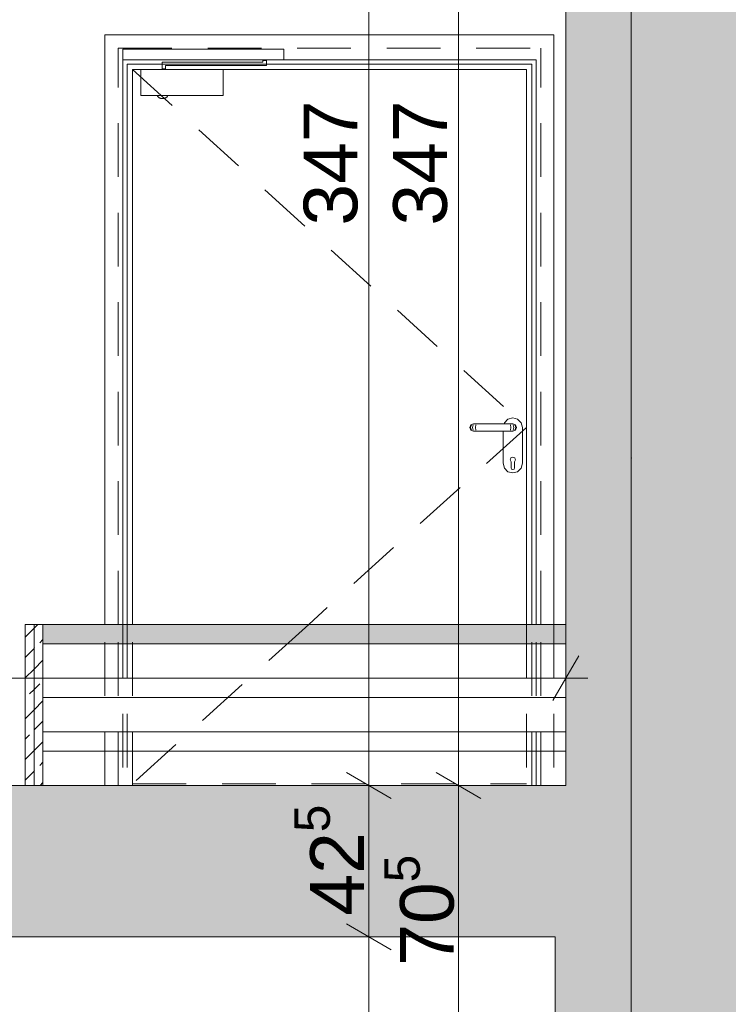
# Paper-space layout 'A-42 PRZEKRÓJ A-A' of a CAD drawing. Header units: millimetres. Extents: x 0 to 1114, y -5 to 726.
# Tile 46 of 92: x 132 to 152, y 518 to 546. Entities that reach past the tile are written whole.
import ezdxf
from ezdxf.xclip import XClip

# ---------------------------------------------------------------- set-up
doc = ezdxf.new("R2010")
doc.units = ezdxf.units.MM
doc.header["$MEASUREMENT"] = 0
doc.header["$XCLIPFRAME"] = 0
for name, pattern in [('DASHDOTX2', [1000, 500, -250, 0, -250]), ('LINIE_3', [25, 15, -10]), ('Przer. długie kreski', [2.5, 1.5, -1]), ('PRZERYWANA', [5.64444, 2.82222, -2.82222])]:
    doc.linetypes.add(name, pattern=pattern)
for name, color, linetype, lineweight, true_color in [('A_osie_Nr_pióra__16', 7, 'Continuous', 5, 0x0f0f0f), ('A_schody_Nr_pióra__9', 7, 'Continuous', 13, 0xadadad), ('A_stolarka_Nr_pióra__9', 7, 'Continuous', 13, 0xadadad), ('A_ściany proj_Nr_pióra__10', 7, 'Continuous', 13, 0x4b4b4b)]:
    doc.layers.add(name, color=color, linetype=linetype, lineweight=lineweight, true_color=true_color)
for name, color, linetype in [('A_sanitarne', 7, 'Continuous'), ('A_schody', 7, 'Continuous'), ('A_ściany proj', 7, 'Continuous')]:
    doc.layers.add(name, color=color, linetype=linetype)
for name, color, linetype, lineweight in [('A_sanitarne_Nr_pióra__1', 7, 'Continuous', 20), ('A_schody_Nr_pióra__1', 7, 'Continuous', 20), ('A_strop_Nr_pióra__1', 7, 'Continuous', 20), ('A_wymiary_Nr_pióra__1', 7, 'Continuous', 20), ('A_wymiary_Nr_pióra__2', 8, 'Continuous', 13), ('A_ściany proj_Nr_pióra__1', 7, 'Continuous', 20), ('A_ściany proj_Nr_pióra__2', 8, 'Continuous', 13), ('A_ściany_Nr_pióra__1', 7, 'Continuous', 20)]:
    doc.layers.add(name, color=color, linetype=linetype, lineweight=lineweight)
doc.styles.add('STYL_AUTOMATYCZNY_1', font='arial.ttf')
doc.styles.add('STYL_AUTOMATYCZNY_4', font='arial.ttf')
pattern_1 = [(45, (-1560.27814, -148.90835), (-0.57024626, 0.57024626), []), (45, (-1559.7079, -148.90835), (-0.57024626, 0.57024626), [0.40323, -0.20161])]

# ---------------------------------------------------------------- blocks, each defined once
blk = doc.blocks.new('Rysunek_1_1', base_point=(-1560.278, -148.908))
at = {"layer": 'A_sanitarne', "linetype": 'Continuous', "lineweight": 0, "true_color": 0x000000}
h = blk.add_hatch(dxfattribs=at)
h.set_pattern_fill('BIK_BETON_0001', color=18, style=0, pattern_type=2)
h.set_pattern_definition([(315, (212.37, 419.1746), (0.53033, 0.53033), [0.075, -0.675]), (315, (212.4761, 419.2807), (0.53033, 0.53033), [0.075, -0.675]), (315, (212.5822, 419.38674), (0.53033, 0.53033), [0.075, -0.675]), (315, (212.6882, 419.4928), (0.53033, 0.53033), [0.075, -0.675]), (315, (212.7943, 419.5989), (0.53033, 0.53033), [0.075, -0.675]), (315, (213.0064, 419.1746), (0.53033, 0.53033), [0.075, -0.675]), (315, (213.1125, 419.2807), (0.53033, 0.53033), [0.075, -0.675]), (315, (212.9004, 419.38674), (0.53033, 0.53033), [0.075, -0.675]), (315, (213.0064, 419.4928), (0.53033, 0.53033), [0.075, -0.675]), (315, (212.9004, 419.4928), (0.53033, 0.53033), [0.075, -0.675]), (315, (212.9004, 419.5989), (0.53033, 0.53033), [0.075, -0.675]), (315, (212.7943, 419.38674), (0.53033, 0.53033), [0.075, -0.675]), (315, (212.7943, 419.4928), (0.53033, 0.53033), [0.075, -0.675]), (315, (213.1125, 419.38674), (0.53033, 0.53033), [0.075, -0.675]), (315, (213.0064, 419.38674), (0.53033, 0.53033), [0.075, -0.675]), (315, (213.0064, 419.2807), (0.53033, 0.53033), [0.075, -0.675]), (315, (212.9004, 419.2807), (0.53033, 0.53033), [0.075, -0.675]), (315, (213.21856, 419.06854), (0.53033, 0.53033), [0.075, -0.675]), (315, (213.3246, 419.1746), (0.53033, 0.53033), [0.075, -0.675]), (315, (213.21856, 419.2807), (0.53033, 0.53033), [0.075, -0.675]), (315, (213.21856, 419.1746), (0.53033, 0.53033), [0.075, -0.675]), (315, (213.1125, 419.1746), (0.53033, 0.53033), [0.075, -0.675]), (315, (213.1125, 419.06854), (0.53033, 0.53033), [0.075, -0.675]), (315, (212.6882, 418.8564), (0.53033, 0.53033), [0.075, -0.675]), (315, (212.7943, 418.9625), (0.53033, 0.53033), [0.075, -0.675]), (315, (212.9004, 419.06854), (0.53033, 0.53033), [0.075, -0.675]), (315, (212.6882, 419.1746), (0.53033, 0.53033), [0.075, -0.675]), (315, (212.7943, 419.2807), (0.53033, 0.53033), [0.075, -0.675]), (315, (212.6882, 419.2807), (0.53033, 0.53033), [0.075, -0.675]), (315, (212.6882, 419.38674), (0.53033, 0.53033), [0.075, -0.675]), (315, (212.5822, 419.1746), (0.53033, 0.53033), [0.075, -0.675]), (315, (212.5822, 419.2807), (0.53033, 0.53033), [0.075, -0.675]), (315, (212.9004, 419.1746), (0.53033, 0.53033), [0.075, -0.675]), (315, (212.7943, 419.1746), (0.53033, 0.53033), [0.075, -0.675]), (315, (212.7943, 419.06854), (0.53033, 0.53033), [0.075, -0.675]), (315, (212.6882, 419.06854), (0.53033, 0.53033), [0.075, -0.675]), (315, (212.5822, 419.06854), (0.53033, 0.53033), [0.075, -0.675]), (315, (212.4761, 419.06854), (0.53033, 0.53033), [0.075, -0.675]), (315, (212.4761, 419.1746), (0.53033, 0.53033), [0.075, -0.675]), (315, (212.6882, 418.9625), (0.53033, 0.53033), [0.075, -0.675]), (315, (212.5822, 418.9625), (0.53033, 0.53033), [0.075, -0.675]), (315, (213.0064, 418.8564), (0.53033, 0.53033), [0.075, -0.675]), (315, (213.1125, 418.9625), (0.53033, 0.53033), [0.075, -0.675]), (315, (213.0064, 419.06854), (0.53033, 0.53033), [0.075, -0.675]), (315, (213.0064, 418.9625), (0.53033, 0.53033), [0.075, -0.675]), (315, (212.9004, 418.9625), (0.53033, 0.53033), [0.075, -0.675]), (315, (212.9004, 418.8564), (0.53033, 0.53033), [0.075, -0.675]), (315, (212.9004, 418.75034), (0.53033, 0.53033), [0.075, -0.675]), (315, (212.7943, 418.8564), (0.53033, 0.53033), [0.075, -0.675]), (315, (212.7943, 418.75034), (0.53033, 0.53033), [0.075, -0.675])])
h.paths.add_polyline_path([(132.594, 528.241), (147.194, 528.241), (147.194, 528.781), (132.594, 528.781)])
at = {"layer": 'A_schody', "linetype": 'Continuous', "lineweight": 0, "true_color": 0x000000}
h = blk.add_hatch(color=18, dxfattribs=at)
h.paths.add_polyline_path([(81.694, 140.929), (175.424, 140.929), (226.244, 140.929), (306.913, 140.929), (548.587, 140.929), (548.587, 244.87), (543.567, 244.87), (543.567, 243.12), (527.617, 243.12), (527.617, 243.652), (527.767, 243.652), (527.767, 244.652), (524.676, 244.652), (524.676, 245.185), (524.826, 245.185), (524.826, 246.185), (521.735, 246.185), (521.735, 246.718), (521.885, 246.718), (521.885, 247.718), (518.794, 247.718), (518.794, 248.251), (518.944, 248.251), (518.944, 249.251), (515.853, 249.251), (515.853, 249.784), (516.003, 249.784), (516.003, 250.784), (512.912, 250.784), (512.912, 251.317), (513.062, 251.317), (513.062, 252.317), (509.971, 252.317), (509.971, 252.85), (510.121, 252.85), (510.121, 253.85), (507.03, 253.85), (507.03, 254.383), (507.18, 254.383), (507.18, 255.383), (504.089, 255.383), (504.089, 255.916), (504.239, 255.916), (504.239, 256.916), (501.148, 256.916), (501.148, 257.449), (501.298, 257.449), (501.298, 258.449), (498.572, 258.449), (498.207, 258.449), (498.207, 258.982), (498.357, 258.982), (498.357, 259.982), (498.277, 259.982), (479.827, 259.982), (479.827, 286.332), (482.217, 286.332), (482.217, 290.162), (496.884, 290.162), (527.025, 274.725), (529.906, 273.25), (543.567, 273.25), (543.567, 276.2), (527.437, 276.2), (527.437, 276.727), (527.587, 276.727), (527.587, 277.727), (524.454, 277.727), (524.454, 278.255), (524.604, 278.255), (524.604, 279.255), (521.471, 279.255), (521.471, 279.783), (521.621, 279.783), (521.621, 280.783), (518.488, 280.783), (518.488, 281.31), (518.638, 281.31), (518.638, 282.31), (515.505, 282.31), (515.505, 282.838), (515.655, 282.838), (515.655, 283.838), (512.522, 283.838), (512.522, 284.366), (512.672, 284.366), (512.672, 285.366), (509.539, 285.366), (509.539, 285.894), (509.689, 285.894), (509.689, 286.894), (506.556, 286.894), (506.556, 287.421), (506.706, 287.421), (506.706, 288.421), (503.573, 288.421), (503.573, 288.949), (503.723, 288.949), (503.723, 289.949), (500.59, 289.949), (500.59, 290.477), (500.74, 290.477), (500.74, 291.477), (497.79, 291.477), (497.607, 291.477), (497.607, 292.005), (497.757, 292.005), (497.757, 293.005), (497.647, 293.005), (497.497, 293.005), (494.627, 293.005), (479.247, 293.005), (479.217, 293.005), (479.217, 319.235), (481.647, 319.235), (481.647, 323.105), (496.903, 323.105), (527.216, 307.736), (530.839, 305.9), (543.567, 305.9), (543.567, 309.21), (530.456, 309.21), (527.627, 309.21), (527.627, 309.736), (527.777, 309.736), (527.777, 310.736), (524.617, 310.736), (524.617, 311.262), (524.767, 311.262), (524.767, 312.262), (521.607, 312.262), (521.607, 312.788), (521.757, 312.788), (521.757, 313.788), (518.597, 313.788), (518.597, 314.314), (518.747, 314.314), (518.747, 315.314), (515.587, 315.314), (515.587, 315.84), (515.737, 315.84), (515.737, 316.84), (512.577, 316.84), (512.577, 317.366), (512.727, 317.366), (512.727, 318.366), (509.567, 318.366), (509.567, 318.892), (509.717, 318.892), (509.717, 319.892), (506.557, 319.892), (506.557, 320.418), (506.707, 320.418), (506.707, 321.418), (503.547, 321.418), (503.547, 321.944), (503.697, 321.944), (503.697, 322.944), (500.537, 322.944), (500.537, 323.47), (500.687, 323.47), (500.687, 324.47), (497.527, 324.47), (497.527, 324.493), (497.527, 324.996), (497.677, 324.996), (497.677, 325.996), (497.647, 325.996), (497.177, 325.996), (479.547, 325.996), (479.547, 351.996), (481.717, 351.996), (481.717, 355.946), (498.578, 355.946), (527.341, 341.136), (530.809, 339.35), (543.567, 339.35), (543.567, 342.65), (527.677, 342.65), (527.677, 343.181), (527.827, 343.181), (527.827, 344.181), (524.703, 344.181), (524.703, 344.712), (524.853, 344.712), (524.853, 345.712), (521.729, 345.712), (521.729, 346.244), (521.879, 346.244), (521.879, 347.244), (518.755, 347.244), (518.755, 347.775), (518.905, 347.775), (518.905, 348.775), (515.781, 348.775), (515.781, 349.306), (515.931, 349.306), (515.931, 350.306), (512.807, 350.306), (512.807, 350.838), (512.957, 350.838), (512.957, 351.838), (509.833, 351.838), (509.833, 352.369), (509.983, 352.369), (509.983, 353.369), (506.859, 353.369), (506.859, 353.9), (507.009, 353.9), (507.009, 354.9), (503.885, 354.9), (503.885, 355.432), (504.035, 355.432), (504.035, 356.432), (500.911, 356.432), (500.911, 356.963), (501.061, 356.963), (501.061, 357.963), (497.937, 357.963), (497.937, 357.981), (497.937, 358.495), (498.087, 358.495), (498.087, 359.495), (497.607, 359.495), (494.957, 359.495), (479.467, 359.495), (479.467, 385.725), (481.827, 385.725), (481.827, 389.495), (496.894, 389.495), (527.195, 374.445), (530.547, 372.78), (543.567, 372.78), (543.567, 375.94), (527.557, 375.94), (527.557, 376.433), (527.707, 376.433), (527.707, 377.433), (524.551, 377.433), (524.551, 377.926), (524.701, 377.926), (524.701, 378.926), (521.545, 378.926), (521.545, 379.419), (521.695, 379.419), (521.695, 380.419), (518.539, 380.419), (518.539, 380.912), (518.689, 380.912), (518.689, 381.912), (515.533, 381.912), (515.533, 382.405), (515.683, 382.405), (515.683, 383.405), (512.527, 383.405), (512.527, 383.898), (512.677, 383.898), (512.677, 384.898), (509.521, 384.898), (509.521, 385.391), (509.671, 385.391), (509.671, 386.391), (506.515, 386.391), (506.515, 386.884), (506.665, 386.884), (506.665, 387.884), (506.416, 387.884), (503.509, 387.884), (503.509, 388.377), (503.659, 388.377), (503.659, 389.377), (503.413, 389.377), (500.503, 389.377), (500.503, 389.87), (500.653, 389.87), (500.653, 390.87), (500.41, 390.87), (497.813, 390.87), (497.497, 390.87), (497.497, 391.363), (497.647, 391.363), (497.647, 392.363), (479.397, 392.363), (479.397, 418.623), (481.617, 418.623), (481.617, 422.123), (498.369, 422.123), (527.387, 407.759), (531.063, 405.94), (543.567, 405.94), (543.567, 409.28), (527.697, 409.28), (527.697, 409.765), (527.847, 409.765), (527.847, 410.765), (524.697, 410.765), (524.697, 411.25), (524.847, 411.25), (524.847, 412.25), (521.697, 412.25), (521.697, 412.735), (521.847, 412.735), (521.847, 413.735), (518.697, 413.735), (518.697, 414.22), (518.847, 414.22), (518.847, 415.22), (515.697, 415.22), (515.697, 415.705), (515.847, 415.705), (515.847, 416.705), (512.697, 416.705), (512.697, 417.189), (512.847, 417.189), (512.847, 418.189), (509.697, 418.189), (509.697, 418.674), (509.847, 418.674), (509.847, 419.674), (506.697, 419.674), (506.697, 420.159), (506.847, 420.159), (506.847, 421.159), (503.697, 421.159), (503.697, 421.644), (503.847, 421.644), (503.847, 422.644), (500.697, 422.644), (500.697, 423.129), (500.847, 423.129), (500.847, 424.129), (497.697, 424.129), (497.697, 424.614), (497.847, 424.614), (497.847, 425.614), (479.317, 425.614), (479.317, 451.774), (481.707, 451.774), (481.707, 455.544), (496.931, 455.544), (527.257, 440.792), (530.881, 439.03), (543.567, 439.03), (543.567, 442.31), (527.567, 442.31), (527.567, 442.785), (527.717, 442.785), (527.717, 443.785), (524.533, 443.785), (524.533, 444.261), (524.683, 444.261), (524.683, 445.261), (521.499, 445.261), (521.499, 445.737), (521.649, 445.737), (521.649, 446.737), (518.465, 446.737), (518.465, 447.213), (518.615, 447.213), (518.615, 448.213), (515.431, 448.213), (515.431, 448.689), (515.581, 448.689), (515.581, 449.689), (512.397, 449.689), (512.397, 450.165), (512.547, 450.165), (512.547, 451.165), (509.363, 451.165), (509.363, 451.641), (509.513, 451.641), (509.513, 452.641), (506.329, 452.641), (506.329, 453.117), (506.479, 453.117), (506.479, 454.117), (503.295, 454.117), (503.295, 454.593), (503.445, 454.593), (503.445, 455.593), (500.261, 455.593), (500.261, 456.069), (500.411, 456.069), (500.411, 457.069), (497.227, 457.069), (497.227, 457.545), (497.377, 457.545), (497.377, 458.545), (479.247, 458.545), (479.247, 484.675), (481.019, 484.675), (481.019, 488.575), (496.868, 488.575), (530.662, 472.1), (543.567, 472.1), (543.567, 475.18), (527.767, 475.18), (527.767, 475.645), (527.917, 475.645), (527.917, 476.645), (524.761, 476.645), (524.761, 477.11), (524.911, 477.11), (524.911, 478.11), (521.755, 478.11), (521.755, 478.576), (521.905, 478.576), (521.905, 479.576), (518.749, 479.576), (518.749, 480.041), (518.899, 480.041), (518.899, 481.041), (515.743, 481.041), (515.743, 481.507), (515.893, 481.507), (515.893, 482.507), (512.737, 482.507), (512.737, 482.972), (512.887, 482.972), (512.887, 483.972), (509.731, 483.972), (509.731, 484.438), (509.881, 484.438), (509.881, 485.438), (506.725, 485.438), (506.725, 485.903), (506.875, 485.903), (506.875, 486.903), (503.719, 486.903), (503.719, 487.369), (503.869, 487.369), (503.869, 488.369), (500.713, 488.369), (500.713, 488.834), (500.863, 488.834), (500.863, 489.834), (497.707, 489.834), (497.707, 490.3), (497.857, 490.3), (497.857, 491.3), (479.277, 491.3), (479.277, 517.52), (481.377, 517.52), (481.377, 521.533), (478.41, 521.533), (478.41, 524.133), (477.357, 524.133), (352.051, 524.133), (352.051, 536.095), (543.567, 536.095), (543.567, 527.836), (543.567, 524.133), (547.587, 524.133), (547.587, 521.533), (543.567, 521.533), (543.567, 517.54), (548.587, 517.54), (548.587, 540.961), (543.567, 540.961), (543.567, 539.119), (348.996, 539.119), (348.996, 564.681), (346.838, 564.681), (346.838, 562.317), (85.194, 562.317), (85.194, 564.681), (81.694, 564.681), (81.694, 553.481), (85.194, 553.481), (85.194, 558.993), (147.194, 558.993), (147.194, 524.281), (131.294, 524.281), (131.294, 520.056), (146.901, 520.056), (146.901, 517.255), (150.894, 517.255), (150.894, 491.056), (131.644, 491.056), (131.644, 491.558), (131.794, 491.558), (131.794, 492.558), (128.604, 492.558), (128.604, 493.06), (128.754, 493.06), (128.754, 494.06), (125.564, 494.06), (125.564, 494.562), (125.714, 494.562), (125.714, 495.562), (122.524, 495.562), (122.524, 496.065), (122.674, 496.065), (122.674, 497.065), (119.484, 497.065), (119.484, 497.567), (119.634, 497.567), (119.634, 498.567), (116.444, 498.567), (116.444, 499.069), (116.594, 499.069), (116.594, 500.069), (113.404, 500.069), (113.404, 500.571), (113.554, 500.571), (113.554, 501.571), (110.364, 501.571), (110.364, 502.074), (110.514, 502.074), (110.514, 503.074), (107.324, 503.074), (107.324, 503.576), (107.474, 503.576), (107.474, 504.576), (104.284, 504.576), (104.284, 505.078), (104.434, 505.078), (104.434, 506.078), (101.244, 506.078), (101.244, 506.581), (101.394, 506.581), (101.394, 507.581), (98.194, 507.581), (85.194, 507.581), (85.194, 504.381), (101.294, 504.381), (133.823, 488.306), (146.674, 488.306), (146.674, 484.256), (150.694, 484.256), (150.694, 458.206), (131.244, 458.206), (131.244, 458.69), (131.394, 458.69), (131.394, 459.69), (128.264, 459.69), (128.264, 460.174), (128.414, 460.174), (128.414, 461.174), (125.284, 461.174), (125.284, 461.658), (125.434, 461.658), (125.434, 462.658), (122.304, 462.658), (122.304, 463.142), (122.454, 463.142), (122.454, 464.142), (119.324, 464.142), (119.324, 464.626), (119.474, 464.626), (119.474, 465.626), (116.344, 465.626), (116.344, 466.11), (116.494, 466.11), (116.494, 467.11), (113.364, 467.11), (113.364, 467.594), (113.514, 467.594), (113.514, 468.594), (110.384, 468.594), (110.384, 469.078), (110.534, 469.078), (110.534, 470.078), (107.404, 470.078), (107.404, 470.562), (107.554, 470.562), (107.554, 471.562), (104.424, 471.562), (104.424, 472.046), (104.574, 472.046), (104.574, 473.046), (101.444, 473.046), (101.444, 473.531), (101.594, 473.531), (101.594, 474.531), (101.044, 474.531), (85.194, 474.531), (85.194, 471.531), (101.123, 471.531), (133.451, 455.431), (147.014, 455.431), (147.014, 451.371), (150.394, 451.371), (150.394, 425.231), (130.844, 425.231), (130.844, 425.744), (130.994, 425.744), (130.994, 426.744), (127.904, 426.744), (127.904, 427.258), (128.054, 427.258), (128.054, 428.258), (124.964, 428.258), (124.964, 428.771), (125.114, 428.771), (125.114, 429.771), (122.024, 429.771), (122.024, 430.285), (122.174, 430.285), (122.174, 431.285), (119.084, 431.285), (119.084, 431.799), (119.234, 431.799), (119.234, 432.799), (116.144, 432.799), (116.144, 433.312), (116.294, 433.312), (116.294, 434.312), (113.204, 434.312), (113.204, 434.826), (113.354, 434.826), (113.354, 435.826), (110.264, 435.826), (110.264, 436.34), (110.414, 436.34), (110.414, 437.34), (107.324, 437.34), (107.324, 437.853), (107.474, 437.853), (107.474, 438.853), (104.384, 438.853), (104.384, 439.367), (104.534, 439.367), (104.534, 440.367), (101.444, 440.367), (101.444, 440.881), (101.594, 440.881), (101.594, 441.881), (98.394, 441.881), (85.194, 441.881), (85.194, 438.631), (101.54, 438.631), (133.928, 421.956), (146.574, 421.956), (146.574, 418.066), (150.194, 418.066), (150.194, 391.956), (130.844, 391.956), (130.844, 392.467), (130.994, 392.467), (130.994, 393.467), (127.814, 393.467), (127.814, 393.978), (127.964, 393.978), (127.964, 394.978), (124.784, 394.978), (124.784, 395.49), (124.934, 395.49), (124.934, 396.49), (121.754, 396.49), (121.754, 397.001), (121.904, 397.001), (121.904, 398.001), (118.724, 398.001), (118.724, 398.512), (118.874, 398.512), (118.874, 399.512), (115.694, 399.512), (115.694, 400.024), (115.844, 400.024), (115.844, 401.024), (112.664, 401.024), (112.664, 401.535), (112.814, 401.535), (112.814, 402.535), (109.634, 402.535), (109.634, 403.046), (109.784, 403.046), (109.784, 404.046), (106.604, 404.046), (106.604, 404.558), (106.754, 404.558), (106.754, 405.558), (103.574, 405.558), (103.574, 406.069), (103.724, 406.069), (103.724, 407.069), (100.544, 407.069), (100.544, 407.581), (100.694, 407.581), (100.694, 408.581), (97.494, 408.581), (85.194, 408.581), (85.194, 405.431), (100.469, 405.431), (133.448, 388.981), (146.924, 388.981), (146.924, 385.311), (150.794, 385.311), (150.794, 358.881), (131.244, 358.881), (131.244, 359.376), (131.394, 359.376), (131.394, 360.376), (128.244, 360.376), (128.244, 360.871), (128.394, 360.871), (128.394, 361.871), (125.244, 361.871), (125.244, 362.367), (125.394, 362.367), (125.394, 363.367), (122.244, 363.367), (122.244, 363.862), (122.394, 363.862), (122.394, 364.862), (119.244, 364.862), (119.244, 365.358), (119.394, 365.358), (119.394, 366.358), (116.244, 366.358), (116.244, 366.853), (116.394, 366.853), (116.394, 367.853), (113.244, 367.853), (113.244, 368.349), (113.394, 368.349), (113.394, 369.349), (110.244, 369.349), (110.244, 369.844), (110.394, 369.844), (110.394, 370.844), (107.244, 370.844), (107.244, 371.34), (107.394, 371.34), (107.394, 372.34), (104.244, 372.34), (104.244, 372.835), (104.394, 372.835), (104.394, 373.835), (101.244, 373.835), (101.244, 374.331), (101.394, 374.331), (101.394, 375.331), (98.194, 375.331), (85.194, 375.331), (85.194, 372.331), (100.9, 372.331), (134.251, 355.706), (146.737, 355.706), (146.737, 352.136), (150.694, 352.136), (150.694, 325.906), (150.494, 325.906), (131.144, 325.906), (131.144, 326.408), (131.294, 326.408), (131.294, 327.408), (128.164, 327.408), (128.164, 327.91), (128.314, 327.91), (128.314, 328.91), (125.184, 328.91), (125.184, 329.412), (125.334, 329.412), (125.334, 330.412), (122.204, 330.412), (122.204, 330.915), (122.354, 330.915), (122.354, 331.915), (119.224, 331.915), (119.224, 332.417), (119.374, 332.417), (119.374, 333.417), (116.244, 333.417), (116.244, 333.919), (116.394, 333.919), (116.394, 334.919), (113.264, 334.919), (113.264, 335.421), (113.414, 335.421), (113.414, 336.421), (110.284, 336.421), (110.284, 336.924), (110.434, 336.924), (110.434, 337.924), (107.304, 337.924), (107.304, 338.426), (107.454, 338.426), (107.454, 339.426), (104.324, 339.426), (104.324, 339.928), (104.474, 339.928), (104.474, 340.928), (101.344, 340.928), (101.344, 341.431), (101.494, 341.431), (101.494, 342.431), (98.294, 342.431), (85.194, 342.431), (85.194, 339.231), (101.379, 339.231), (134.06, 322.756), (146.544, 322.756), (146.544, 319.066), (150.494, 319.066), (150.494, 292.856), (130.894, 292.856), (130.844, 292.856), (130.844, 293.321), (130.994, 293.321), (130.994, 294.321), (127.884, 294.321), (127.884, 294.787), (128.034, 294.787), (128.034, 295.787), (124.924, 295.787), (124.924, 296.253), (125.074, 296.253), (125.074, 297.253), (121.964, 297.253), (121.964, 297.719), (122.114, 297.719), (122.114, 298.719), (119.004, 298.719), (119.004, 299.185), (119.154, 299.185), (119.154, 300.185), (116.044, 300.185), (116.044, 300.651), (116.194, 300.651), (116.194, 301.651), (113.084, 301.651), (113.084, 302.117), (113.234, 302.117), (113.234, 303.117), (110.124, 303.117), (110.124, 303.583), (110.274, 303.583), (110.274, 304.583), (107.164, 304.583), (107.164, 305.049), (107.314, 305.049), (107.314, 306.049), (104.204, 306.049), (104.204, 306.515), (104.354, 306.515), (104.354, 307.515), (101.244, 307.515), (101.244, 307.981), (101.394, 307.981), (101.394, 308.981), (98.194, 308.981), (85.194, 308.981), (85.194, 306.131), (100.659, 306.131), (132.664, 290.281), (147.001, 290.281), (147.001, 286.281), (150.794, 286.281), (150.894, 286.281), (150.894, 260.081), (150.794, 260.081), (131.544, 260.081), (131.544, 260.54), (131.694, 260.54), (131.694, 261.54), (128.514, 261.54), (128.514, 261.999), (128.664, 261.999), (128.664, 262.999), (125.484, 262.999), (125.484, 263.458), (125.634, 263.458), (125.634, 264.458), (122.454, 264.458), (122.454, 264.917), (122.604, 264.917), (122.604, 265.917), (119.424, 265.917), (119.424, 266.376), (119.574, 266.376), (119.574, 267.376), (116.394, 267.376), (116.394, 267.835), (116.544, 267.835), (116.544, 268.835), (113.364, 268.835), (113.364, 269.294), (113.514, 269.294), (113.514, 270.294), (110.334, 270.294), (110.334, 270.753), (110.484, 270.753), (110.484, 271.753), (107.304, 271.753), (107.304, 272.212), (107.454, 272.212), (107.454, 273.212), (104.274, 273.212), (104.274, 273.671), (104.424, 273.671), (104.424, 274.671), (101.244, 274.671), (101.244, 275.131), (101.394, 275.131), (101.394, 276.131), (98.194, 276.131), (85.194, 276.131), (85.194, 276.281), (81.694, 276.281), (81.694, 161.081)])
h.paths.add_polyline_path([(85.194, 241.081), (99.89, 241.081), (133.69, 224.181), (146.852, 224.181), (146.852, 220.611), (150.594, 220.611), (150.594, 194.081), (134.194, 194.081), (130.994, 194.081), (130.844, 194.081), (130.844, 194.581), (130.994, 194.581), (130.994, 195.581), (127.874, 195.581), (127.874, 196.081), (128.024, 196.081), (128.024, 197.081), (124.904, 197.081), (124.904, 197.581), (125.054, 197.581), (125.054, 198.581), (121.934, 198.581), (121.934, 199.081), (122.084, 199.081), (122.084, 200.081), (118.964, 200.081), (118.964, 200.581), (119.114, 200.581), (119.114, 201.581), (115.994, 201.581), (115.994, 202.081), (116.144, 202.081), (116.144, 203.081), (113.024, 203.081), (113.024, 203.581), (113.174, 203.581), (113.174, 204.581), (110.054, 204.581), (110.054, 205.081), (110.204, 205.081), (110.204, 206.081), (107.084, 206.081), (107.084, 206.581), (107.234, 206.581), (107.234, 207.581), (104.114, 207.581), (104.114, 208.081), (104.264, 208.081), (104.264, 209.081), (101.144, 209.081), (101.144, 209.581), (101.294, 209.581), (101.294, 210.581), (85.694, 210.581), (85.194, 210.581)], flags=0)
h.paths.add_polyline_path([(85.194, 207.481), (100.985, 207.481), (134.051, 190.781), (147.294, 190.781), (147.294, 187.311), (150.694, 187.311), (150.694, 161.081), (129.144, 161.081), (129.144, 161.711), (129.294, 161.711), (129.294, 162.711), (126.2, 162.711), (126.2, 163.341), (126.35, 163.341), (126.35, 164.341), (123.255, 164.341), (123.255, 164.971), (123.405, 164.971), (123.405, 165.971), (120.311, 165.971), (120.311, 166.601), (120.461, 166.601), (120.461, 167.601), (117.366, 167.601), (117.366, 168.231), (117.516, 168.231), (117.516, 169.231), (114.422, 169.231), (114.422, 169.861), (114.572, 169.861), (114.572, 170.861), (111.477, 170.861), (111.477, 171.491), (111.627, 171.491), (111.627, 172.491), (108.533, 172.491), (108.533, 173.121), (108.683, 173.121), (108.683, 174.121), (105.588, 174.121), (105.588, 174.751), (105.738, 174.751), (105.738, 175.751), (102.644, 175.751), (102.644, 176.381), (102.794, 176.381), (102.794, 177.381), (99.594, 177.381), (85.694, 177.381), (85.194, 177.381)], flags=0)
h.paths.add_polyline_path([(98.194, 243.581), (85.194, 243.581), (85.194, 273.581), (100.052, 273.581), (134.109, 257.181), (146.856, 257.181), (146.856, 253.581), (150.794, 253.581), (150.794, 227.081), (131.244, 227.081), (131.244, 227.581), (131.394, 227.581), (131.394, 228.581), (128.244, 228.581), (128.244, 229.081), (128.394, 229.081), (128.394, 230.081), (125.244, 230.081), (125.244, 230.581), (125.394, 230.581), (125.394, 231.581), (122.244, 231.581), (122.244, 232.081), (122.394, 232.081), (122.394, 233.081), (119.244, 233.081), (119.244, 233.581), (119.394, 233.581), (119.394, 234.581), (116.244, 234.581), (116.244, 235.081), (116.394, 235.081), (116.394, 236.081), (113.244, 236.081), (113.244, 236.581), (113.394, 236.581), (113.394, 237.581), (110.244, 237.581), (110.244, 238.081), (110.394, 238.081), (110.394, 239.081), (107.244, 239.081), (107.244, 239.581), (107.394, 239.581), (107.394, 240.581), (104.244, 240.581), (104.244, 241.081), (104.394, 241.081), (104.394, 242.081), (101.244, 242.081), (101.244, 242.581), (101.394, 242.581), (101.394, 243.581)], flags=0)
h.paths.add_polyline_path([(172.924, 149.057), (153.247, 149.057), (153.247, 526.588), (172.924, 526.588)], flags=0)
h.paths.add_polyline_path([(153.247, 529.128), (153.247, 540.019), (153.247, 558.993), (197.906, 558.993), (197.906, 529.128), (175.424, 529.128)], flags=0)
h.paths.add_polyline_path([(175.424, 458.356), (175.424, 487.895), (224.744, 487.895), (224.744, 479.356), (226.244, 479.356), (226.244, 491.056), (175.424, 491.056), (175.424, 520.915), (224.744, 520.915), (224.744, 512.056), (226.244, 512.056), (226.244, 526.757), (254.323, 526.757), (254.323, 149.057), (226.244, 149.057), (226.244, 161.081), (175.424, 161.081), (175.424, 190.716), (224.744, 190.716), (224.744, 182.081), (226.244, 182.081), (226.244, 194.081), (175.424, 194.081), (175.424, 223.904), (224.744, 223.904), (224.744, 215.081), (226.244, 215.081), (226.244, 227.081), (175.424, 227.081), (175.424, 257.094), (224.744, 257.094), (224.744, 248.081), (226.244, 248.081), (226.244, 260.081), (175.424, 260.081), (175.424, 289.86), (224.744, 289.86), (224.744, 281.081), (226.244, 281.081), (226.244, 292.856), (175.424, 292.856), (175.424, 322.879), (224.744, 322.879), (224.744, 313.856), (226.244, 313.856), (226.244, 325.906), (175.424, 325.906), (175.424, 355.9), (224.744, 355.9), (224.744, 346.906), (226.244, 346.906), (226.244, 359.081), (175.424, 359.081), (175.424, 388.92), (224.744, 388.92), (224.744, 380.081), (226.244, 380.081), (226.244, 392.156), (175.424, 392.156), (175.424, 421.855), (224.744, 421.855), (224.744, 413.156), (226.244, 413.156), (226.244, 425.381), (175.424, 425.381), (175.424, 454.875), (224.744, 454.875), (224.744, 446.381), (226.244, 446.381), (226.244, 458.356)], flags=0)
h.paths.add_polyline_path([(224.744, 529.128), (198.906, 529.128), (198.906, 558.993), (214.553, 558.993), (214.553, 554.428), (218.278, 554.428), (218.278, 558.993), (280.423, 558.993), (280.423, 554.428), (284.064, 554.428), (284.064, 558.993), (332.796, 558.993), (346.125, 558.993), (346.125, 552.476), (347.029, 552.476), (347.029, 524.133), (332.796, 524.133), (311.061, 524.133), (311.061, 529.128), (305.413, 529.128), (256.333, 529.128), (254.833, 529.128), (226.244, 529.128)], flags=0)
h.paths.add_polyline_path([(255.709, 227.081), (255.709, 253.581), (259.467, 253.581), (259.467, 256.491), (278.972, 256.491), (278.972, 253.581), (283.324, 253.581), (283.324, 248.081), (285.053, 248.081), (285.053, 260.081), (256.323, 260.081), (255.823, 260.081), (255.823, 286.356), (258.688, 286.356), (258.688, 289.266), (279.283, 289.266), (279.283, 286.356), (283.254, 286.356), (283.254, 281.081), (285.053, 281.081), (285.053, 292.856), (256.323, 292.856), (255.823, 292.856), (255.823, 319.066), (258.343, 319.066), (258.343, 322.256), (279.153, 322.256), (279.153, 319.066), (283.634, 319.066), (283.634, 313.856), (285.053, 313.856), (285.053, 325.906), (256.323, 325.906), (255.823, 325.906), (255.823, 352.136), (258.283, 352.136), (258.283, 355.416), (279.133, 355.416), (279.133, 352.136), (283.504, 352.136), (283.504, 346.906), (285.053, 346.906), (285.053, 359.081), (256.323, 359.081), (255.823, 359.081), (255.823, 385.311), (258.573, 385.311), (258.573, 388.571), (279.593, 388.571), (279.593, 385.311), (283.494, 385.311), (283.494, 380.081), (285.053, 380.081), (285.053, 392.156), (256.323, 392.156), (255.823, 392.156), (255.823, 418.066), (258.523, 418.066), (258.523, 421.666), (279.293, 421.666), (279.293, 418.066), (283.494, 418.066), (283.494, 413.156), (285.053, 413.156), (285.053, 425.381), (256.323, 425.381), (255.823, 425.381), (255.823, 451.371), (258.099, 451.371), (258.099, 455.501), (279.815, 455.501), (279.815, 451.371), (283.574, 451.371), (283.574, 446.381), (285.053, 446.381), (285.053, 458.356), (256.323, 458.356), (255.823, 458.356), (255.823, 484.206), (258.703, 484.206), (258.703, 488.306), (279.604, 488.306), (279.583, 484.206), (283.574, 484.206), (283.574, 479.356), (285.053, 479.356), (285.053, 491.056), (256.323, 491.056), (255.823, 491.056), (255.823, 517.226), (258.689, 517.226), (258.689, 519.525), (258.689, 521.328), (255.923, 521.328), (255.923, 528.128), (283.474, 528.128), (283.474, 521.328), (279.543, 521.328), (279.543, 517.226), (283.674, 517.226), (283.674, 512.056), (285.053, 512.056), (285.053, 527.628), (305.413, 527.628), (305.413, 149.057), (285.053, 149.057), (285.053, 161.081), (256.323, 161.081), (255.823, 161.081), (255.823, 187.581), (258.382, 187.581), (258.382, 190.681), (279.823, 190.681), (279.823, 187.581), (283.474, 187.581), (283.474, 182.081), (285.053, 182.081), (285.053, 194.081), (256.323, 194.081), (255.823, 194.081), (255.823, 220.581), (258.433, 220.581), (258.433, 223.491), (279.303, 223.491), (279.303, 220.581), (283.413, 220.581), (283.413, 215.081), (285.053, 215.081), (285.053, 227.081), (256.209, 227.081)], flags=0)
h.paths.add_polyline_path([(306.913, 289.828), (477.357, 289.828), (477.357, 260.081), (306.913, 260.081)], flags=0)
h.paths.add_polyline_path([(458.097, 161.081), (306.913, 161.081), (306.913, 190.96), (458.097, 190.96)], flags=0)
h.paths.add_polyline_path([(306.913, 458.356), (306.913, 488.028), (477.357, 488.028), (477.357, 458.356)], flags=0)
h.paths.add_polyline_path([(306.913, 425.381), (306.913, 455.328), (477.357, 455.328), (477.357, 425.381)], flags=0)
h.paths.add_polyline_path([(477.357, 392.156), (306.913, 392.156), (306.913, 422.353), (477.357, 422.353), (477.357, 392.363)], flags=0)
h.paths.add_polyline_path([(477.357, 491.056), (306.913, 491.056), (306.913, 521.064), (477.357, 521.064)], flags=0)
h.paths.add_polyline_path([(306.913, 193.881), (306.913, 224.053), (477.357, 224.053), (477.357, 193.881), (458.097, 193.881)], flags=0)
h.paths.add_polyline_path([(306.913, 325.906), (306.913, 356.053), (477.357, 356.053), (477.357, 325.906)], flags=0)
h.paths.add_polyline_path([(306.913, 389.128), (477.357, 389.128), (477.357, 359.081), (306.913, 359.081)], flags=0)
h.paths.add_polyline_path([(477.357, 292.856), (306.913, 292.856), (306.913, 322.878), (477.357, 322.878)], flags=0)
h.paths.add_polyline_path([(306.913, 257.053), (477.357, 257.053), (477.357, 227.081), (306.913, 227.081)], flags=0)
h.paths.add_polyline_path([(460.097, 161.23), (459.597, 161.23), (459.597, 190.96), (477.357, 190.96), (477.357, 187.48), (482.007, 187.48), (482.007, 190.96), (498.336, 190.96), (519.447, 181.159), (521.347, 180.277), (521.347, 179.775), (543.567, 179.775), (543.567, 161.23)], flags=0)
h.paths.add_polyline_path([(479.747, 220.551), (482.078, 220.551), (482.078, 224.303), (496.973, 224.303), (527.249, 209.225), (530.883, 207.415), (543.567, 207.415), (543.567, 182.775), (522.45, 182.775), (519.677, 182.775), (519.677, 184.164), (516.687, 184.164), (516.687, 185.552), (513.697, 185.552), (513.697, 186.94), (510.707, 186.94), (510.707, 188.328), (507.717, 188.328), (507.717, 189.716), (504.727, 189.716), (504.727, 191.104), (501.737, 191.104), (501.737, 192.492), (498.747, 192.492), (498.747, 193.881), (497.557, 193.881), (479.747, 193.881)], flags=0)
h.paths.add_polyline_path([(479.827, 253.051), (481.977, 253.051), (481.977, 256.781), (498.162, 256.781), (527.183, 241.654), (528.401, 241.02), (529.443, 241.02), (543.567, 241.02), (543.567, 210.76), (530.484, 210.76), (527.727, 210.76), (527.727, 211.236), (527.877, 211.236), (527.877, 212.236), (524.74, 212.236), (524.74, 212.712), (524.89, 212.712), (524.89, 213.712), (521.753, 213.712), (521.753, 214.189), (521.903, 214.189), (521.903, 215.189), (518.766, 215.189), (518.766, 215.665), (518.916, 215.665), (518.916, 216.665), (515.779, 216.665), (515.779, 217.142), (515.929, 217.142), (515.929, 218.142), (512.792, 218.142), (512.792, 218.618), (512.942, 218.618), (512.942, 219.618), (509.805, 219.618), (509.805, 220.095), (509.955, 220.095), (509.955, 221.095), (506.818, 221.095), (506.818, 221.571), (506.968, 221.571), (506.968, 222.571), (503.831, 222.571), (503.831, 223.048), (503.981, 223.048), (503.981, 224.048), (500.844, 224.048), (500.844, 224.524), (500.994, 224.524), (500.994, 225.524), (497.994, 225.524), (497.857, 225.524), (497.857, 226.001), (498.007, 226.001), (498.007, 227.001), (497.597, 227.001), (479.827, 227.001)], flags=0)
at = {"layer": 'A_ściany proj', "linetype": 'Continuous', "lineweight": 0, "true_color": 0x4b4b4b}
h = blk.add_hatch(dxfattribs=at)
h.set_pattern_fill('FP_65_0001', color=251, style=0, pattern_type=2)
h.set_pattern_definition(pattern_1)
h.paths.add_polyline_path([(132.094, 528.781), (132.094, 524.281), (132.344, 524.281), (132.344, 528.781)])
h = blk.add_hatch(dxfattribs=at)
h.set_pattern_fill('FP_65_0001', color=251, style=0, pattern_type=2)
h.set_pattern_definition(pattern_1)
h.paths.add_polyline_path([(132.594, 524.281), (132.594, 528.781), (132.344, 528.781), (132.344, 524.281)])
at = {"layer": 'A_osie_Nr_pióra__16', "color": 250, "linetype": 'DASHDOTX2', "lineweight": 5, "true_color": 0x0f0f0f}
for q in [(149.019, 571.322), (149.019, 175.184)]:
    blk.add_line((149.019, 533.433), q, dxfattribs=at)
blk.add_point((149.019, 533.433), dxfattribs=at)
blk.add_point((149.019, 533.433), dxfattribs=at)
at = {"layer": 'A_sanitarne_Nr_pióra__1', "color": 7, "linetype": 'Continuous', "lineweight": 20, "flags": 128}
blk.add_lwpolyline([(132.594, 528.241), (147.194, 528.241), (147.194, 528.781), (132.594, 528.781)], close=True, dxfattribs=at)
at = {"layer": 'A_schody_Nr_pióra__1', "color": 7, "linetype": 'Continuous', "lineweight": 20}
blk.add_line((132.594, 528.241), (147.194, 528.241), dxfattribs=at)
at = {"layer": 'A_schody_Nr_pióra__9', "color": 253, "linetype": 'Continuous', "lineweight": 13, "true_color": 0xadadad}
for p, q in [((132.094, 524.281), (132.094, 528.781)), ((132.594, 524.281), (132.594, 528.781)), ((132.594, 527.281), (147.194, 527.281)), ((132.594, 526.741), (147.194, 526.741)), ((132.594, 525.781), (147.194, 525.781)), ((132.594, 525.241), (147.194, 525.241))]:
    blk.add_line(p, q, dxfattribs=at)
at = {"layer": 'A_schody_Nr_pióra__9', "color": 253, "linetype": 'PRZERYWANA', "lineweight": 13, "true_color": 0xadadad}
blk.add_line((131.294, 524.281), (134.494, 524.281), dxfattribs=at)
at = {"layer": 'A_stolarka_Nr_pióra__9', "color": 253, "linetype": 'Continuous', "lineweight": 13, "true_color": 0xadadad}
for p, q in [((134.324, 545.251), (146.864, 545.251)), ((134.324, 528.781), (134.324, 545.251)), ((146.864, 545.251), (146.864, 528.781)), ((134.824, 544.551), (134.824, 528.781)), ((146.364, 544.551), (134.824, 544.551)), ((134.944, 544.431), (134.944, 528.781)), ((146.244, 544.431), (134.944, 544.431)), ((146.244, 528.781), (146.244, 544.431)), ((146.364, 528.781), (146.364, 544.551)), ((135.094, 544.281), (146.094, 544.281)), ((135.094, 528.781), (135.094, 544.281)), ((146.094, 544.281), (146.094, 528.781)), ((145.471, 534.381), (145.48, 534.416)), ((145.48, 534.416), (145.579, 534.514)), ((145.579, 534.514), (145.714, 534.551)), ((145.714, 534.551), (145.849, 534.514)), ((145.849, 534.514), (145.948, 534.416)), ((145.948, 534.416), (145.984, 534.281)), ((144.543, 534.351), (144.514, 534.281)), ((144.514, 534.281), (144.543, 534.21)), ((144.559, 534.351), (144.531, 534.281)), ((144.531, 534.281), (144.559, 534.21)), ((144.614, 534.381), (144.543, 534.351)), ((144.543, 534.21), (144.614, 534.181)), ((144.607, 534.351), (144.586, 534.281)), ((144.586, 534.281), (144.607, 534.21)), ((144.625, 534.381), (144.614, 534.381)), ((144.625, 534.181), (144.614, 534.181)), ((144.658, 534.381), (144.625, 534.381)), ((144.658, 534.181), (144.625, 534.181)), ((144.707, 534.381), (144.658, 534.381)), ((144.707, 534.181), (144.658, 534.181)), ((144.679, 534.351), (144.668, 534.281)), ((144.668, 534.281), (144.679, 534.21)), ((144.764, 534.381), (144.707, 534.381)), ((144.764, 534.181), (144.707, 534.181)), ((145.564, 534.381), (144.764, 534.381)), ((145.564, 534.181), (144.764, 534.181)), ((145.444, 533.281), (145.444, 534.181)), ((145.621, 534.381), (145.564, 534.381)), ((145.621, 534.181), (145.564, 534.181)), ((145.67, 534.381), (145.621, 534.381)), ((145.67, 534.181), (145.621, 534.181)), ((145.649, 534.351), (145.66, 534.281)), ((145.66, 534.281), (145.649, 534.21)), ((145.703, 534.381), (145.67, 534.381)), ((145.703, 534.181), (145.67, 534.181)), ((145.714, 534.381), (145.703, 534.381)), ((145.714, 534.181), (145.703, 534.181)), ((145.714, 534.381), (145.785, 534.351)), ((145.785, 534.21), (145.714, 534.181)), ((145.721, 534.351), (145.742, 534.281)), ((145.742, 534.281), (145.721, 534.21)), ((145.769, 534.351), (145.797, 534.281)), ((145.797, 534.281), (145.769, 534.21)), ((145.785, 534.351), (145.814, 534.281)), ((145.814, 534.281), (145.785, 534.21)), ((145.984, 533.281), (145.984, 534.281)), ((145.639, 533.377), (145.647, 533.397)), ((145.664, 533.325), (145.639, 533.377)), ((145.66, 533.432), (145.647, 533.397)), ((145.66, 533.432), (145.714, 533.455)), ((145.664, 533.325), (145.664, 533.309)), ((145.664, 533.309), (145.664, 533.281)), ((145.714, 533.455), (145.768, 533.432)), ((145.789, 533.377), (145.764, 533.325)), ((145.764, 533.309), (145.764, 533.325)), ((145.764, 533.309), (145.764, 533.281)), ((145.768, 533.432), (145.781, 533.397)), ((145.789, 533.377), (145.781, 533.397)), ((145.48, 533.146), (145.444, 533.281)), ((145.579, 533.047), (145.48, 533.146)), ((145.714, 533.011), (145.579, 533.047)), ((145.664, 533.281), (145.664, 533.252)), ((145.664, 533.252), (145.664, 533.194)), ((145.664, 533.194), (145.664, 533.156)), ((145.664, 533.156), (145.679, 533.12)), ((145.679, 533.12), (145.714, 533.106)), ((145.714, 533.106), (145.749, 533.12)), ((145.849, 533.047), (145.714, 533.011)), ((145.749, 533.12), (145.764, 533.156)), ((145.764, 533.281), (145.764, 533.252)), ((145.764, 533.252), (145.764, 533.194)), ((145.764, 533.194), (145.764, 533.156)), ((145.948, 533.146), (145.849, 533.047)), ((145.984, 533.281), (145.948, 533.146))]:
    blk.add_line(p, q, dxfattribs=at)
at = {"layer": 'A_stolarka_Nr_pióra__9', "color": 253, "linetype": 'Przer. długie kreski', "lineweight": 13, "true_color": 0xadadad}
for p, q in [((134.694, 544.881), (146.494, 544.881)), ((134.694, 528.781), (134.694, 544.881)), ((146.494, 528.781), (146.494, 544.881)), ((135.094, 544.281), (146.094, 534.281)), ((146.094, 534.281), (140.014, 528.781)), ((134.324, 524.281), (134.324, 528.781)), ((134.694, 524.281), (134.694, 528.781)), ((134.824, 528.781), (134.824, 524.281)), ((134.944, 528.781), (134.944, 524.281)), ((135.094, 524.281), (135.094, 528.781)), ((140.014, 528.781), (135.094, 524.331)), ((146.094, 528.781), (146.094, 524.281)), ((146.244, 524.281), (146.244, 528.781)), ((146.364, 524.281), (146.364, 528.781)), ((146.494, 524.281), (146.494, 528.781)), ((146.864, 528.781), (146.864, 524.281)), ((146.864, 524.281), (134.324, 524.281)), ((135.094, 524.331), (146.094, 524.331))]:
    blk.add_line(p, q, dxfattribs=at)
at = {"layer": 'A_stolarka_Nr_pióra__9', "color": 253, "linetype": 'LINIE_3', "lineweight": 13, "true_color": 0xadadad, "flags": 128}
for points in [[(139.324, 544.551), (139.324, 544.851), (134.824, 544.851), (134.824, 544.551)], [(135.924, 544.303), (135.924, 544.486), (138.73, 544.486), (138.73, 544.534), (138.836, 544.534), (138.836, 544.389), (136.012, 544.389), (136.012, 544.303)], [(136.005, 544.303), (135.929, 544.303), (135.929, 544.281), (136.005, 544.281)], [(138.742, 544.534), (138.827, 544.534), (138.827, 544.551), (138.742, 544.551)], [(137.63, 544.281), (135.324, 544.281), (135.324, 543.557), (137.63, 543.557)]]:
    blk.add_lwpolyline(points, close=True, dxfattribs=at)
blk.add_lwpolyline([(136.071, 543.557), (135.796, 543.557), (135.796, 543.531, 0.458316), (136.071, 543.531)], format="xyb", close=True, dxfattribs=at)
at = {"layer": 'A_strop_Nr_pióra__1', "color": 7, "linetype": 'Continuous', "lineweight": 20}
for p, q in [((147.194, 528.781), (132.094, 528.781)), ((147.194, 524.281), (131.294, 524.281)), ((146.901, 520.056), (131.294, 520.056)), ((146.901, 517.255), (146.901, 520.056))]:
    blk.add_line(p, q, dxfattribs=at)
at = {"layer": 'A_wymiary_Nr_pióra__1', "color": 7, "linetype": 'Continuous', "lineweight": 20}
for p, q in [((146.833, 526.656), (147.555, 527.906)), ((141.069, 524.641), (142.319, 523.92)), ((143.569, 524.641), (144.819, 523.92)), ((141.069, 520.416), (142.319, 519.695))]:
    blk.add_line(p, q, dxfattribs=at)
at = {"layer": 'A_wymiary_Nr_pióra__2', "color": 8, "linetype": 'Continuous', "lineweight": 13}
for p, q in [((141.694, 524.281), (141.694, 558.993)), ((144.194, 524.281), (144.194, 558.993)), ((147.194, 526.343), (147.194, 528.218)), ((85.194, 527.281), (147.194, 527.281)), ((147.194, 527.281), (147.805, 527.281)), ((142.631, 524.281), (140.756, 524.281)), ((141.694, 520.056), (141.694, 524.281)), ((145.131, 524.281), (143.256, 524.281)), ((144.194, 517.255), (144.194, 524.281)), ((142.631, 520.056), (140.756, 520.056)), ((141.694, 491.056), (141.694, 520.056))]:
    blk.add_line(p, q, dxfattribs=at)
at = {"layer": 'A_ściany proj_Nr_pióra__1', "color": 7, "linetype": 'Continuous', "lineweight": 20, "flags": 128}
for points in [[(132.094, 528.781), (132.094, 524.281)], [(132.594, 524.281), (132.594, 528.781)]]:
    blk.add_lwpolyline(points, dxfattribs=at)
at = {"layer": 'A_ściany proj_Nr_pióra__10', "color": 251, "linetype": 'Continuous', "lineweight": 13, "true_color": 0x4b4b4b}
for p, q in [((132.344, 524.281), (132.344, 528.781)), ((132.344, 528.781), (132.344, 524.281))]:
    blk.add_line(p, q, dxfattribs=at)
at = {"layer": 'A_ściany proj_Nr_pióra__2', "color": 8, "linetype": 'Continuous', "lineweight": 13, "flags": 128}
for points in [[(132.344, 528.781), (132.094, 528.781)], [(132.594, 528.781), (132.344, 528.781)], [(132.344, 524.281), (132.094, 524.281)], [(132.594, 524.281), (132.344, 524.281)]]:
    blk.add_lwpolyline(points, dxfattribs=at)
at = {"layer": 'A_ściany_Nr_pióra__1', "color": 7, "linetype": 'Continuous', "lineweight": 20}
blk.add_line((147.194, 524.281), (147.194, 558.993), dxfattribs=at)
at = {"layer": 'A_wymiary_Nr_pióra__1', "color": 7, "linetype": 'Continuous', "lineweight": 20, "char_height": 1.5, "width": 3.43226, "attachment_point": 7, "rotation": 90, "style": 'STYL_AUTOMATYCZNY_4'}
for insert in [(141.394, 539.921), (143.894, 539.921)]:
    blk.add_mtext('\\A1;{\\pql;\\fArial|b0|i0|c238|p0;\\W1.000000;347}', dxfattribs=dict(at, insert=insert))
at = {"layer": 'A_wymiary_Nr_pióra__1', "color": 7, "linetype": 'Continuous', "lineweight": 20, "char_height": 1.5, "attachment_point": 7, "rotation": 90, "style": 'STYL_AUTOMATYCZNY_1'}
for s, insert in [('\\A1;{\\pql;\\fArial|b0|i0|c238|p0;\\W1.000000;42\\fArial|b0|i0|c238|p0;\\W1.000000;\\A1{\\H.66x;\\S5^  ;}}', (141.993, 520.646)), ('\\A1;{\\pql;\\fArial|b0|i0|c238|p0;\\W1.000000;70\\fArial|b0|i0|c238|p0;\\W1.000000;\\A1{\\H.66x;\\S5^  ;}}', (144.502, 519.246))]:
    blk.add_mtext(s, dxfattribs=dict(at, insert=insert))

psp = doc.layouts.new('A-42 PRZEKRÓJ A-A')

# ---------------------------------------------------------------- block references
at = {"color": 37, "linetype": 'Continuous', "lineweight": 5, "true_color": 0x656532}
ref = psp.add_blockref('Rysunek_1_1', (-1560.278, -148.908), dxfattribs=at)
XClip(ref).set_block_clipping_path([(39.0902360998, 131.2954404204), (584.779237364, 589.1)])

doc.saveas('drawing.dxf')
